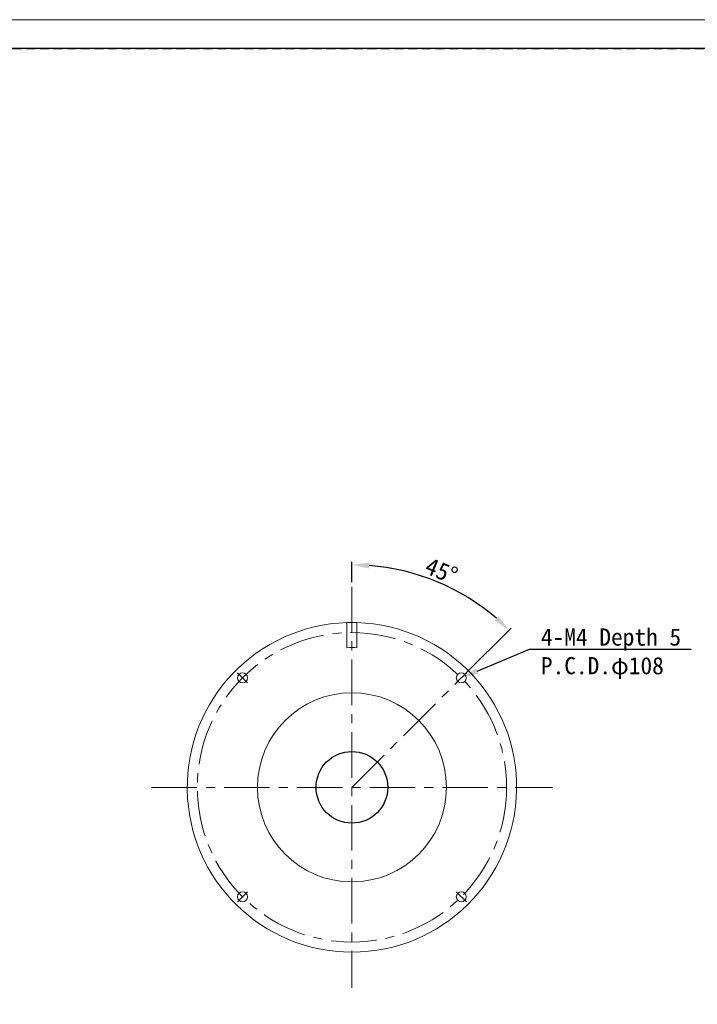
# Model space of a CAD drawing. Header units: millimetres. Extents: x -201 to 202, y 143 to 428.
# Tile 3 of 5: x 0 to 118, y 256 to 428. Entities that reach past the tile are written whole.
import ezdxf
from ezdxf import colors
from ezdxf.entities.mleader import LeaderData, LeaderLine
from ezdxf.math import Vec2, Vec3

# ---------------------------------------------------------------- set-up
doc = ezdxf.new("R2010")
doc.units = ezdxf.units.MM
doc.header["$LTSCALE"] = 0.25
doc.linetypes.add('CENTER', pattern=[50.8, 31.75, -6.35, 6.35, -6.35])
doc.linetypes.add('HIDDEN', pattern=[9.525, 6.35, -3.175])
for name, color, linetype, lineweight in [('BASE', 7, 'Continuous', 20), ('CENTER', 1, 'CENTER', 9), ('DIMENSION', 6, 'Continuous', 9)]:
    doc.layers.add(name, color=color, linetype=linetype, lineweight=lineweight)
doc.layers.add('DOME', color=7, linetype='Continuous')
doc.layers.add('FORM', color=7, linetype='Continuous')
doc.layers.add('EMPTY LINE', color=252, linetype='Continuous', lineweight=0, plot=False)
doc.styles.add('VS Standard', font='msgothic.ttc', dxfattribs={"height": 3})
doc.dimstyles.new('VS Standard x0.5', dxfattribs={"dimtxt": 3, "dimasz": 3, "dimexe": 0.5, "dimexo": 0.8, "dimgap": 0.5, "dimtad": 3, "dimlfac": 2, "dimrnd": 0.0001, "dimzin": 9, "dimdsep": 46, "dimtxsty": 'VS Standard', "dimcen": 0, "dimaunit": 1, "dimadec": 0, "dimazin": 2, "dimtfac": 1, "dimtmove": 0, "dimatfit": 3, "dimfxl": 1, "dimtolj": 1, "dimtzin": 0, "dimarcsym": 0})

# ---------------------------------------------------------------- blocks, each defined once
blk = doc.blocks.new('*D208')
at = {"layer": 'Defpoints', "color": 0}
for p in [(58, 328.84), (77.41, 327.45), (77.09, 312.93), (58, 293.84), (58, 258.84)]:
    blk.add_point(p, dxfattribs=at)
at = {"layer": 'DIMENSION', "color": 0, "lineweight": -2}
for p, q in [((58, 329.64), (58, 333.15)), ((77.66, 313.5), (85.8, 321.63))]:
    blk.add_line(p, q, dxfattribs=at)
blk.add_arc((58, 293.84), 38.81, 49.4304, 85.5696, dxfattribs=at)
at = {"layer": 'DIMENSION', "color": 0}
for points in [[(61.02, 333.03), (60.98, 332.03), (58, 332.65)], [(82.9, 322.95), (83.58, 323.68), (85.44, 321.28)]]:
    blk.add_solid(points, dxfattribs=at)
at = {"layer": 'DIMENSION', "color": 0, "insert": (73.64, 331.59), "char_height": 3, "attachment_point": 5, "rotation": 337.5, "style": 'VS Standard'}
blk.add_mtext('\\A1;45%%d', dxfattribs=at)

msp = doc.modelspace()

# ---------------------------------------------------------------- linework, layer by layer
at = {"layer": 'BASE', "linetype": 'Continuous'}
for p, q in [((57.1268, 322.576), (57.1268, 318.1986)), ((58.8768, 322.576), (58.8768, 318.1986))]:
    msp.add_line(p, q, dxfattribs=at)
at = {"layer": 'BASE'}
for centre in [(38.91, 312.9312), (77.0937, 312.9312), (38.91, 274.7475), (77.0937, 274.7475)]:
    msp.add_circle(centre, 0.875, dxfattribs=at)
at = {"layer": 'BASE', "linetype": 'Continuous'}
msp.add_circle((58.0018, 293.8393), 16.5, dxfattribs=at)
for radius, start, end in [(28.75, 91.744054, 88.255946), (28.75, 90, 91.744054), (28.75, 88.255946, 90), (24.375, 87.942786, 92.057214)]:
    msp.add_arc((58.0018, 293.8393), radius, start, end, dxfattribs=at)
at = {"layer": 'CENTER'}
for p, q in [((58.0018, 328.8393), (58.0018, 258.8393)), ((39.7938, 312.0473), (38.0261, 313.8151)), ((58.0018, 293.8393), (77.0937, 312.9312)), ((76.2098, 312.0473), (77.9776, 313.8151)), ((23.0018, 293.8393), (93.0018, 293.8393)), ((39.7938, 275.6313), (38.0261, 273.8636)), ((76.2098, 275.6313), (77.9776, 273.8636))]:
    msp.add_line(p, q, dxfattribs=at)
msp.add_circle((58.0018, 293.8393), 27, dxfattribs=at)
at = {"layer": 'DOME'}
msp.add_circle((58.0018, 293.8393), 6.25, dxfattribs=at)
at = {"layer": 'EMPTY LINE'}
msp.add_line((201.5, 427.75), (-201.5, 427.75), dxfattribs=at)
at = {"layer": 'FORM', "linetype": 'HIDDEN'}
msp.add_lwpolyline([(-196.5, 422.75), (196.5, 422.75), (196.5, 147.75), (-196.5, 147.75)], close=True, dxfattribs=at)
at = {"layer": 'FORM'}
msp.add_lwpolyline([(-196.5, 422.75), (-196.5, 147.75), (-78.5, 147.75), (-78.5, 159.75), (16.5, 159.75), (16.5, 177.25), (196.5, 177.25), (196.5, 422.75), (-196.5, 422.75)], close=True, dxfattribs=at)

# ---------------------------------------------------------------- dimensions: what is measured, and where the dimension line sits
at = {"layer": 'DIMENSION'}
dim = msp.add_angular_dim_2l(base=(77.4053, 327.4471), line1=((58.0018, 293.8393), (77.0937, 312.9312)), line2=((58.0018, 258.8393), (58.0018, 328.8393)), dimstyle='VS Standard x0.5', dxfattribs=at)
dim.commit()
dim.dimension.update_dxf_attribs({"geometry": '*D208', "text_midpoint": (73.6384, 331.5893)})

# ---------------------------------------------------------------- leaders
ml = msp.add_multileader_mtext('Standard', dxfattribs=at)
ml.set_content('4-M4 Depth 5 \\PP.C.D.φ108', color=256, style='VS Standard')
ml.set_leader_properties()
ml.build(insert=Vec2(0, 0))
ml.multileader.update_dxf_attribs({"text_left_attachment_type": 6, "text_right_attachment_type": 6, "dogleg_length": 1, "arrow_head_size": 3})
ctx = ml.context
ctx.base_point, ctx.char_height, ctx.arrow_head_size, ctx.landing_gap_size, ctx.plane_origin = Vec3(89.9837, 317.9622), 3, 3, 1, Vec3(-135.5697, 124.4312)
ctx.left_attachment, ctx.right_attachment = 6, 6
notes = []
notes.append((ctx, [(0, (1, 1, 0), (88.9837, 317.9622), (1, 0), 1, [(0, [(77.0937, 312.9312)], 0, [])])]))
ctx.mtext.insert = Vec3(90.9837, 321.5622)
for ctx, leaders in notes:
    for number, flags, end, landing, length, lines in leaders:
        leader = LeaderData()
        leader.index, (leader.has_last_leader_line, leader.has_dogleg_vector, leader.attachment_direction) = number, flags
        leader.last_leader_point, leader.dogleg_vector, leader.dogleg_length = Vec3(end), Vec3(landing), length
        for number, points, colour, breaks in lines:
            line = LeaderLine()
            line.index, line.vertices, line.color, line.breaks = number, Vec3.list(points), colors.encode_raw_color(colour), breaks
            leader.lines.append(line)
        ctx.leaders.append(leader)

doc.saveas('drawing.dxf')
